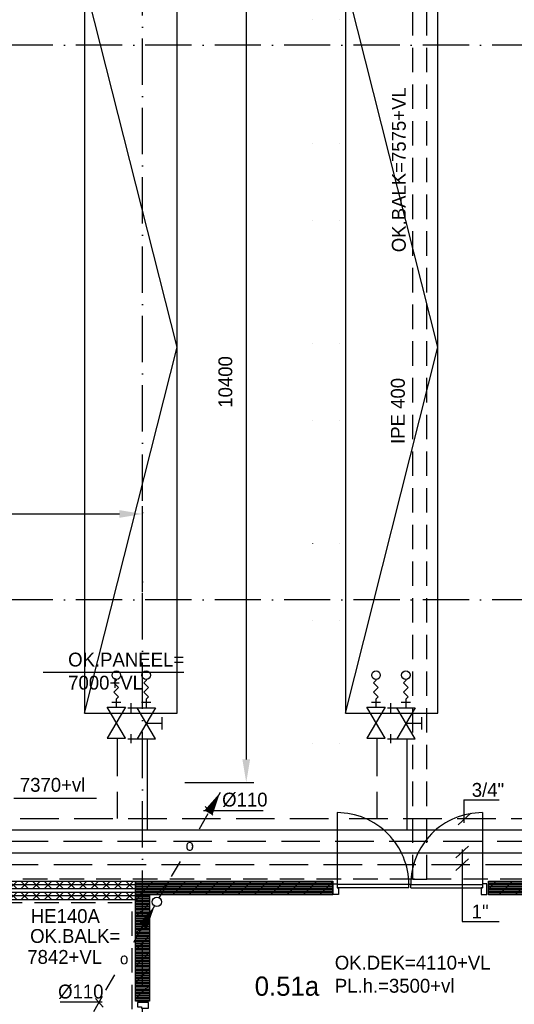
# Model space of a CAD drawing. Extents: x 25315 to 170951, y 867852 to 951952.
# Tile 41 of 119: x 66031 to 72448, y 932777 to 945559. Entities that reach past the tile are written whole.
import ezdxf
from ezdxf.enums import TextEntityAlignment as Align

# ---------------------------------------------------------------- set-up
doc = ezdxf.new("R2010")
doc.units = 0
doc.header["$LTSCALE"] = 100
for name, pattern in [('2322107', [2000, 1000, 1000]), ('2322108', [7, 5, -2]), ('CENTER4', [5, 3.125, -0.625, 0.625, -0.625]), ('DASHDOT', [9, 6, -1.5, 0, -1.5]), ('HIDDEN2', [4.7625, 3.175, -1.5875]), ('HIDDENINV', [3.75, 0, -1.25, 2.5])]:
    doc.linetypes.add(name, pattern=pattern)
doc.layers.get('0').update_dxf_attribs({"linetype": 'CONTINUOUS'})
doc.layers.get('DEFPOINTS').update_dxf_attribs({"linetype": 'CONTINUOUS'})
for name, color, linetype in [('AL$7----_STRAMIEN', 1, 'DASHDOT'), ('ALXA7---_KALKZVUIL', 1, 'CONTINUOUS'), ('BOUW', 8, 'CONTINUOUS'), ('WL5233--', 4, 'CONTINUOUS'), ('WL561---', 4, 'CONTINUOUS'), ('WL561---_AANVOER', 4, 'CONTINUOUS'), ('WL561---_RETOUR', 4, 'CONTINUOUS'), ('WL570---', 3, 'CONTINUOUS'), ('WL570---_HARTLIJN', 7, 'CONTINUOUS'), ('WL570---_RETOUR', 3, 'CONTINUOUS'), ('WM570---', 1, 'CONTINUOUS')]:
    doc.layers.add(name, color=color, linetype=linetype)
doc.styles.add('BURO-018', font='BUROFONT.shx', dxfattribs={"height": 180})
doc.styles.add('BURO-025', font='BUROFONT.shx', dxfattribs={"height": 250})
doc.dimstyles.new('CEES', dxfattribs={"dimscale": 100, "dimtxt": 3, "dimasz": 3, "dimexe": 1, "dimexo": 1, "dimgap": 1.5, "dimtad": 0, "dimdec": 0, "dimzin": 0, "dimtxsty": 'BURO-018', "dimcen": -3, "dimdle": 1.25, "dimclrd": 1, "dimclre": 1, "dimclrt": 1, "dimazin": 3, "dimtfac": 0.75, "dimtdec": 0, "dimtofl": 0, "dimtmove": 0, "dimatfit": 3, "dimtvp": 1.5, "dimtolj": 1, "dimtzin": 0})

# ---------------------------------------------------------------- blocks, each defined once
blk = doc.blocks.new('*U40')
at = {"layer": 'ALXA7---_KALKZVUIL', "color": 0}
for p, q in [((5054, 63030), (5154, 63130)), ((5154, 63030), (5054, 63130)), ((5205, 63030), (5305, 63130)), ((5305, 63030), (5205, 63130)), ((5357, 63030), (5457, 63130)), ((5457, 63030), (5357, 63130)), ((5508, 63030), (5608, 63130)), ((5608, 63030), (5508, 63130)), ((5659, 63030), (5759, 63130)), ((5759, 63030), (5659, 63130)), ((5810, 63030), (5910, 63130)), ((5910, 63030), (5810, 63130)), ((5962, 63030), (6062, 63130)), ((6062, 63030), (5962, 63130)), ((6113, 63030), (6213, 63130)), ((6213, 63030), (6113, 63130)), ((6264, 63030), (6364, 63130)), ((6364, 63030), (6264, 63130)), ((6415, 63030), (6515, 63130)), ((6515, 63030), (6415, 63130)), ((6566, 63030), (6666, 63130)), ((6666, 63030), (6566, 63130)), ((6718, 63030), (6818, 63130)), ((6818, 63030), (6718, 63130)), ((6869, 63030), (6969, 63130)), ((6969, 63030), (6869, 63130)), ((7020, 63030), (7120, 63130)), ((7120, 63030), (7020, 63130)), ((7171, 63030), (7271, 63130)), ((7271, 63030), (7171, 63130)), ((7322, 63030), (7422, 63130)), ((7422, 63030), (7322, 63130)), ((7474, 63030), (7574, 63130)), ((7574, 63030), (7474, 63130)), ((7625, 63030), (7725, 63130)), ((7725, 63030), (7625, 63130)), ((7776, 63030), (7876, 63130)), ((7876, 63030), (7776, 63130)), ((7927, 63030), (8027, 63130)), ((8027, 63030), (7927, 63130)), ((8078, 63030), (8178, 63130)), ((8178, 63030), (8078, 63130)), ((8230, 63030), (8330, 63130)), ((8330, 63030), (8230, 63130)), ((8381, 63030), (8481, 63130)), ((8481, 63030), (8381, 63130)), ((8532, 63030), (8632, 63130)), ((8632, 63030), (8532, 63130)), ((8683, 63030), (8783, 63130)), ((8783, 63030), (8683, 63130)), ((8834, 63030), (8934, 63130)), ((8934, 63030), (8834, 63130)), ((8986, 63030), (9086, 63130)), ((9086, 63030), (8986, 63130)), ((9137, 63030), (9237, 63130)), ((9237, 63030), (9137, 63130)), ((9288, 63030), (9388, 63130)), ((9388, 63030), (9288, 63130)), ((9439, 63030), (9539, 63130)), ((9539, 63030), (9439, 63130)), ((9590, 63030), (9690, 63130)), ((9690, 63030), (9590, 63130)), ((9742, 63030), (9842, 63130)), ((9842, 63030), (9742, 63130)), ((9893, 63030), (9993, 63130)), ((9993, 63030), (9893, 63130)), ((10044, 63030), (10144, 63130)), ((10144, 63030), (10044, 63130)), ((10195, 63030), (10295, 63130)), ((10295, 63030), (10195, 63130)), ((10347, 63030), (10447, 63130)), ((10447, 63030), (10347, 63130)), ((10498, 63030), (10598, 63130)), ((10598, 63030), (10498, 63130)), ((10649, 63030), (10749, 63130)), ((10749, 63030), (10649, 63130)), ((10800, 63030), (10900, 63130)), ((10900, 63030), (10800, 63130)), ((10951, 63030), (11051, 63130)), ((11051, 63030), (10951, 63130)), ((11103, 63030), (11203, 63130)), ((11203, 63030), (11103, 63130)), ((11254, 63030), (11354, 63130)), ((11354, 63030), (11254, 63130)), ((11405, 63030), (11505, 63130)), ((11505, 63030), (11405, 63130)), ((11556, 63030), (11656, 63130)), ((11656, 63030), (11556, 63130)), ((11707, 63030), (11807, 63130)), ((11807, 63030), (11707, 63130)), ((11859, 63030), (11959, 63130)), ((11959, 63030), (11859, 63130)), ((12010, 63030), (12110, 63130)), ((12110, 63030), (12010, 63130)), ((12161, 63030), (12261, 63130)), ((12261, 63030), (12161, 63130)), ((12312, 63030), (12412, 63130)), ((12412, 63030), (12312, 63130)), ((12463, 63030), (12563, 63130)), ((12563, 63030), (12463, 63130)), ((12615, 63030), (12715, 63130)), ((12715, 63030), (12615, 63130)), ((12766, 63030), (12866, 63130)), ((12866, 63030), (12766, 63130)), ((12917, 63030), (13017, 63130)), ((13017, 63030), (12917, 63130)), ((13068, 63030), (13168, 63130)), ((13168, 63030), (13068, 63130)), ((13219, 63030), (13319, 63130)), ((13319, 63030), (13219, 63130)), ((13371, 63030), (13471, 63130)), ((13471, 63030), (13371, 63130)), ((13522, 63030), (13622, 63130)), ((13622, 63030), (13522, 63130)), ((13673, 63030), (13773, 63130)), ((13773, 63030), (13673, 63130)), ((13824, 63030), (13924, 63130)), ((13924, 63030), (13824, 63130)), ((13976, 63030), (14076, 63130)), ((14076, 63030), (13976, 63130)), ((14127, 63030), (14227, 63130)), ((14227, 63030), (14127, 63130)), ((14278, 63030), (14378, 63130)), ((14378, 63030), (14278, 63130)), ((14429, 63030), (14529, 63130)), ((14529, 63030), (14429, 63130)), ((14580, 63030), (14680, 63130)), ((14680, 63030), (14580, 63130)), ((14732, 63030), (14832, 63130)), ((14832, 63030), (14732, 63130)), ((14883, 63030), (14983, 63130)), ((14983, 63030), (14883, 63130)), ((15034, 63030), (15134, 63130)), ((15134, 63030), (15034, 63130)), ((15185, 63030), (15285, 63130)), ((15285, 63030), (15185, 63130)), ((15336, 63030), (15436, 63130)), ((15436, 63030), (15336, 63130)), ((15488, 63030), (15588, 63130)), ((15588, 63030), (15488, 63130)), ((15639, 63030), (15739, 63130)), ((15739, 63030), (15639, 63130)), ((15790, 63030), (15890, 63130)), ((15890, 63030), (15790, 63130)), ((15941, 63030), (16041, 63130)), ((16041, 63030), (15941, 63130)), ((16092, 63030), (16192, 63130)), ((16192, 63030), (16092, 63130)), ((16244, 63030), (16344, 63130)), ((16344, 63030), (16244, 63130)), ((16395, 63030), (16495, 63130)), ((16495, 63030), (16395, 63130)), ((16546, 63030), (16646, 63130)), ((16646, 63030), (16546, 63130)), ((16697, 63030), (16797, 63130)), ((16797, 63030), (16697, 63130)), ((16848, 63030), (16948, 63130)), ((16948, 63030), (16848, 63130)), ((17000, 63030), (17100, 63130)), ((17100, 63030), (17000, 63130)), ((17151, 63030), (17251, 63130)), ((17251, 63030), (17151, 63130)), ((17302, 63030), (17402, 63130)), ((17402, 63030), (17302, 63130))]:
    blk.add_line(p, q, dxfattribs=at)
blk = doc.blocks.new('*U41')
at = {"layer": 'ALXA7---_KALKZVUIL', "color": 0}
for p, q in [((5054, 62887), (5154, 62987)), ((5154, 62887), (5054, 62987)), ((5205, 62887), (5305, 62987)), ((5305, 62887), (5205, 62987)), ((5357, 62887), (5457, 62987)), ((5457, 62887), (5357, 62987)), ((5508, 62887), (5608, 62987)), ((5608, 62887), (5508, 62987)), ((5659, 62887), (5759, 62987)), ((5759, 62887), (5659, 62987)), ((5810, 62887), (5910, 62987)), ((5910, 62887), (5810, 62987)), ((5962, 62887), (6062, 62987)), ((6062, 62887), (5962, 62987)), ((6113, 62887), (6213, 62987)), ((6213, 62887), (6113, 62987)), ((6264, 62887), (6364, 62987)), ((6364, 62887), (6264, 62987)), ((6415, 62887), (6515, 62987)), ((6515, 62887), (6415, 62987)), ((6566, 62887), (6666, 62987)), ((6666, 62887), (6566, 62987)), ((6718, 62887), (6818, 62987)), ((6818, 62887), (6718, 62987)), ((6869, 62887), (6969, 62987)), ((6969, 62887), (6869, 62987)), ((7020, 62887), (7120, 62987)), ((7120, 62887), (7020, 62987)), ((7171, 62887), (7271, 62987)), ((7271, 62887), (7171, 62987)), ((7322, 62887), (7422, 62987)), ((7422, 62887), (7322, 62987)), ((7474, 62887), (7574, 62987)), ((7574, 62887), (7474, 62987)), ((7625, 62887), (7725, 62987)), ((7725, 62887), (7625, 62987)), ((7776, 62887), (7876, 62987)), ((7876, 62887), (7776, 62987)), ((7927, 62887), (8027, 62987)), ((8027, 62887), (7927, 62987)), ((8078, 62887), (8178, 62987)), ((8178, 62887), (8078, 62987)), ((8230, 62887), (8330, 62987)), ((8330, 62887), (8230, 62987)), ((8381, 62887), (8481, 62987)), ((8481, 62887), (8381, 62987)), ((8532, 62887), (8632, 62987)), ((8632, 62887), (8532, 62987)), ((8683, 62887), (8783, 62987)), ((8783, 62887), (8683, 62987)), ((8834, 62887), (8934, 62987)), ((8934, 62887), (8834, 62987)), ((8986, 62887), (9086, 62987)), ((9086, 62887), (8986, 62987)), ((9137, 62887), (9237, 62987)), ((9237, 62887), (9137, 62987)), ((9288, 62887), (9388, 62987)), ((9388, 62887), (9288, 62987)), ((9439, 62887), (9539, 62987)), ((9539, 62887), (9439, 62987)), ((9590, 62887), (9690, 62987)), ((9690, 62887), (9590, 62987)), ((9742, 62887), (9842, 62987)), ((9842, 62887), (9742, 62987)), ((9893, 62887), (9993, 62987)), ((9993, 62887), (9893, 62987)), ((10044, 62887), (10144, 62987)), ((10144, 62887), (10044, 62987)), ((10195, 62887), (10295, 62987)), ((10295, 62887), (10195, 62987)), ((10347, 62887), (10447, 62987)), ((10447, 62887), (10347, 62987)), ((10498, 62887), (10598, 62987)), ((10598, 62887), (10498, 62987)), ((10649, 62887), (10749, 62987)), ((10749, 62887), (10649, 62987)), ((10800, 62887), (10900, 62987)), ((10900, 62887), (10800, 62987)), ((10951, 62887), (11051, 62987)), ((11051, 62887), (10951, 62987)), ((11103, 62887), (11203, 62987)), ((11203, 62887), (11103, 62987)), ((11254, 62887), (11354, 62987)), ((11354, 62887), (11254, 62987)), ((11405, 62887), (11505, 62987)), ((11505, 62887), (11405, 62987)), ((11556, 62887), (11656, 62987)), ((11656, 62887), (11556, 62987)), ((11707, 62887), (11807, 62987)), ((11807, 62887), (11707, 62987)), ((11859, 62887), (11959, 62987)), ((11959, 62887), (11859, 62987)), ((12010, 62887), (12110, 62987)), ((12110, 62887), (12010, 62987)), ((12161, 62887), (12261, 62987)), ((12261, 62887), (12161, 62987)), ((12312, 62887), (12412, 62987)), ((12412, 62887), (12312, 62987)), ((12463, 62887), (12563, 62987)), ((12563, 62887), (12463, 62987)), ((12615, 62887), (12715, 62987)), ((12715, 62887), (12615, 62987)), ((12766, 62887), (12866, 62987)), ((12866, 62887), (12766, 62987)), ((12917, 62887), (13017, 62987)), ((13017, 62887), (12917, 62987)), ((13068, 62887), (13168, 62987)), ((13168, 62887), (13068, 62987)), ((13219, 62887), (13319, 62987)), ((13319, 62887), (13219, 62987)), ((13371, 62887), (13471, 62987)), ((13471, 62887), (13371, 62987)), ((13522, 62887), (13622, 62987)), ((13622, 62887), (13522, 62987)), ((13673, 62887), (13773, 62987)), ((13773, 62887), (13673, 62987)), ((13824, 62887), (13924, 62987)), ((13924, 62887), (13824, 62987)), ((13976, 62887), (14076, 62987)), ((14076, 62887), (13976, 62987)), ((14127, 62887), (14227, 62987)), ((14227, 62887), (14127, 62987)), ((14278, 62887), (14378, 62987)), ((14378, 62887), (14278, 62987)), ((14429, 62887), (14529, 62987)), ((14529, 62887), (14429, 62987)), ((14580, 62887), (14680, 62987)), ((14680, 62887), (14580, 62987)), ((14732, 62887), (14832, 62987)), ((14832, 62887), (14732, 62987)), ((14883, 62887), (14983, 62987)), ((14983, 62887), (14883, 62987)), ((15034, 62887), (15134, 62987)), ((15134, 62887), (15034, 62987)), ((15185, 62887), (15285, 62987)), ((15285, 62887), (15185, 62987)), ((15336, 62887), (15436, 62987)), ((15436, 62887), (15336, 62987)), ((15488, 62887), (15588, 62987)), ((15588, 62887), (15488, 62987)), ((15639, 62887), (15739, 62987)), ((15739, 62887), (15639, 62987)), ((15790, 62887), (15890, 62987)), ((15890, 62887), (15790, 62987)), ((15941, 62887), (16041, 62987)), ((16041, 62887), (15941, 62987)), ((16092, 62887), (16192, 62987)), ((16192, 62887), (16092, 62987)), ((16244, 62887), (16344, 62987)), ((16344, 62887), (16244, 62987)), ((16395, 62887), (16495, 62987)), ((16495, 62887), (16395, 62987)), ((16546, 62887), (16646, 62987)), ((16646, 62887), (16546, 62987)), ((16697, 62887), (16797, 62987)), ((16797, 62887), (16697, 62987)), ((16848, 62887), (16948, 62987)), ((16948, 62887), (16848, 62987)), ((17000, 62887), (17100, 62987)), ((17100, 62887), (17000, 62987)), ((17151, 62887), (17251, 62987)), ((17251, 62887), (17151, 62987)), ((17302, 62887), (17402, 62987)), ((17402, 62887), (17302, 62987))]:
    blk.add_line(p, q, dxfattribs=at)
blk = doc.blocks.new('E001611600350$000')
at = {"color": 0, "linetype": 'HIDDENINV'}
for p, q in [((-8, -1.75), (-8, 1.75)), ((-8, 1.75), (8, 1.75)), ((8, 1.75), (8, -1.75)), ((8, -1.75), (-8, -1.75))]:
    blk.add_line(p, q, dxfattribs=at)
at = {"color": 0, "linetype": 'CONTINUOUS', "style": 'BURO-018'}
for tag, p in [('E_SGROEP', (4.5, 5)), ('E_SLET', (4.5, -3))]:
    blk.add_attdef(tag, text='', height=1.8, dxfattribs=at).set_placement(p, align=Align.MIDDLE)
blk = doc.blocks.new('LDV4123')
at = {"color": 0, "linetype": 'CONTINUOUS'}
for p, q in [((-0.25, -0.43), (-1.19, -2.06)), ((-1.56, -2.71), (-2.5, -4.33)), ((-5.44, -9.42), (-4.5, -7.79)), ((-6.75, -11.69), (-5.81, -10.07))]:
    blk.add_line(p, q, dxfattribs=at)
blk.add_lwpolyline([(-0.25, -0.43, 0, 1, 0), (-1.5, -2.6, 1, 1, 0)], format="xyseb", dxfattribs=at)
blk.add_circle((0, 0), 0.5, dxfattribs=at)
at = {"color": 0, "linetype": 'CONTINUOUS', "style": 'BURO-018'}
blk.add_attdef('LD_TEXT1', text='', height=1.8, dxfattribs=at).set_placement((-3.5, -6.06), align=Align.MIDDLE)
blk = doc.blocks.new('3048301')
at = {"color": 0, "linetype": 'CONTINUOUS'}
for p, q in [((-2.5, 1.5), (2.5, -1.5)), ((-2.5, -1.5), (-2.5, 1.5)), ((2.5, 1.5), (-2.5, -1.5)), ((2.5, -1.5), (2.5, 1.5))]:
    blk.add_line(p, q, dxfattribs=at)
at = {"color": 0, "linetype": 'CONTINUOUS', "style": 'BURO-018', "flags": 1}
blk.add_attdef('CV_MATCODE', (0, 0), '', height=1.8, dxfattribs=at)
blk = doc.blocks.new('3048301A')
at = {"color": 0, "linetype": 'CONTINUOUS'}
for p, q in [((-1, 2.5), (1, 2.5)), ((0, 0), (0, 2.5)), ((-2.5, 1.5), (2.5, -1.5)), ((-2.5, -3), (-2.5, 1.5)), ((2.5, 1.5), (-2.5, -1.5)), ((2.5, -3), (2.5, 1.5)), ((-3.25, -2.5), (-1.75, -2.5)), ((1.75, -2.5), (3.25, -2.5))]:
    blk.add_line(p, q, dxfattribs=at)
at = {"color": 0, "linetype": 'CONTINUOUS', "style": 'BURO-018', "flags": 1}
blk.add_attdef('CV_MATCODE', (0, 0), '', height=1.8, dxfattribs=at)
blk = doc.blocks.new('LDV1123')
at = {"color": 0, "linetype": 'CONTINUOUS'}
for p, q in [((6.75, 11.69), (5.81, 10.07)), ((5.44, 9.42), (4.5, 7.79)), ((1.56, 2.71), (2.5, 4.33)), ((0.25, 0.43), (1.19, 2.06))]:
    blk.add_line(p, q, dxfattribs=at)
blk.add_lwpolyline([(6.75, 11.69, 0, 1, 0), (5.5, 9.53, 1, 1, 0)], format="xyseb", dxfattribs=at)
blk.add_circle((0, 0), 0.5, dxfattribs=at)
at = {"color": 0, "linetype": 'CONTINUOUS', "style": 'BURO-018'}
blk.add_attdef('LD_TEXT1', text='', height=1.8, dxfattribs=at).set_placement((3.5, 6.06), align=Align.MIDDLE)
blk = doc.blocks.new('*D492')
at = {"color": 1, "linetype": 'BYBLOCK'}
for p, q in [((68173, 640183), (69070, 640183)), ((68970, 639883), (68970, 630083)), ((68173, 629783), (69070, 629783))]:
    blk.add_line(p, q, dxfattribs=at)
for points in [[(68920, 639883), (69020, 639883), (68970, 640183)], [(68920, 630083), (69020, 630083), (68970, 629783)]]:
    blk.add_solid(points, dxfattribs=at)
at = {"layer": 'DEFPOINTS', "color": 0, "linetype": 'BYBLOCK'}
for p in [(68073, 640183), (68073, 629783), (68970, 629783)]:
    blk.add_point(p, dxfattribs=at)
at = {"color": 1, "linetype": 'BYBLOCK', "insert": (68700, 634983), "char_height": 180, "attachment_point": 5, "rotation": 90, "style": 'BURO-018'}
blk.add_mtext('\\A1;10400', dxfattribs=at)
blk = doc.blocks.new('*D494')
at = {"color": 1, "linetype": 'BYBLOCK'}
for p, q in [((60839, 938128), (60839, 939242)), ((67624, 938128), (67624, 939242)), ((61139, 939142), (67324, 939142))]:
    blk.add_line(p, q, dxfattribs=at)
for points in [[(61139, 939192), (61139, 939092), (60839, 939142)], [(67324, 939192), (67324, 939092), (67624, 939142)]]:
    blk.add_solid(points, dxfattribs=at)
at = {"layer": 'DEFPOINTS', "color": 0, "linetype": 'BYBLOCK'}
for p in [(67624, 939142), (60839, 938028), (67624, 938028)]:
    blk.add_point(p, dxfattribs=at)
at = {"color": 1, "linetype": 'BYBLOCK', "insert": (63829, 939433), "char_height": 180, "attachment_point": 5, "style": 'BURO-018'}
blk.add_mtext('\\A1;6785', dxfattribs=at)

msp = doc.modelspace()

# ---------------------------------------------------------------- hatches: boundary and pattern name
at = {"layer": 'BOUW'}
h = msp.add_hatch(dxfattribs=at)
h.set_pattern_fill('PREFBET', color=256, style=0)
h.set_pattern_definition([(45, (50105.92, 871110.6), (-106.06602, 106.06602), [])])
h.paths.add_polyline_path([(67533.6, 934196.7), (67533.6, 934376.7), (70093.1, 934376.7), (70093.1, 934356.7), (70093.1, 934196.7), (67713.6, 934196.7)])
h = msp.add_hatch(dxfattribs=at)
h.set_pattern_fill('RASTER50', color=256, scale=100, style=0)
h.set_pattern_definition([(0, (50105.92, 871110.6), (0, 20), [])])
h.paths.add_polyline_path([(67533.6, 934196.7), (67533.6, 934376.7), (70093.1, 934376.7), (70093.1, 934356.7), (70093.1, 934196.7), (67713.6, 934196.7)])
h = msp.add_hatch(dxfattribs=at)
h.set_pattern_fill('PREFBET', color=256, style=0)
h.set_pattern_definition([(45, (48190.92, 871110.6), (-106.06602, 106.06602), [])])
h.paths.add_polyline_path([(72113.1, 934196.7), (72113.1, 934376.7), (74713.6, 934376.7), (74713.6, 934196.7)])
h = msp.add_hatch(dxfattribs=at)
h.set_pattern_fill('RASTER50', color=256, scale=100, style=0)
h.set_pattern_definition([(0, (48190.92, 871110.6), (0, 20), [])])
h.paths.add_polyline_path([(72113.1, 934196.7), (72113.1, 934376.7), (74713.6, 934376.7), (74713.6, 934196.7)])
h = msp.add_hatch(dxfattribs=at)
h.set_pattern_fill('PREFBET', color=256, style=0)
h.set_pattern_definition([(45, (52905.92, 923310.6), (-106.066, 106.066), [])])
h.paths.add_polyline_path([(67533.6, 934196.7), (67713.6, 934196.7), (67713.6, 932816.7), (67533.6, 932816.7), (67533.6, 932816.7)])
h = msp.add_hatch(dxfattribs=at)
h.set_pattern_fill('RASTER50', color=256, scale=100, style=0)
h.set_pattern_definition([(0, (52905.92, 923310.6), (0, 20), [])])
h.paths.add_polyline_path([(67533.6, 934196.7), (67713.6, 934196.7), (67713.6, 932816.7), (67533.6, 932816.7), (67533.6, 932816.7)])

# ---------------------------------------------------------------- linework, layer by layer
at = {"color": 3, "linetype": 'CONTINUOUS'}
for p, q in [((66872.9, 946056.5), (66872.9, 936556.5)), ((68072.9, 941306.5), (66872.9, 946056.5)), ((68072.9, 936556.5), (68072.9, 946056.5)), ((68072.9, 936556.5, 1200), (68072.9, 946056.5, 1200)), ((70256.9, 946056.5), (70256.9, 936556.5)), ((71456.9, 941306.5), (70256.9, 946056.5)), ((71456.9, 936556.5), (71456.9, 946056.5)), ((71456.9, 936556.5, 1200), (71456.9, 946056.5, 1200)), ((66872.9, 936556.5), (68072.9, 941306.5)), ((70256.9, 936556.5), (71456.9, 941306.5)), ((66872.9, 936556.5), (68072.9, 936556.5)), ((70256.9, 936556.5), (71456.9, 936556.5))]:
    msp.add_line(p, q, dxfattribs=at)
at = {"layer": 'AL$7----_STRAMIEN', "color": 1}
for p, q in [((67623.6, 877205.8), (67623.6, 949020.5)), ((135768.3, 945227.5), (54689.6, 945227.5)), ((135768.3, 945227.5), (54693, 945227.5)), ((135768.3, 938027.5), (54329.2, 938027.5))]:
    msp.add_line(p, q, dxfattribs=at)
at = {"layer": 'BOUW'}
for p, q in [((71079.1, 934290.8), (71079.1, 934330.8)), ((71104.1, 934330.8), (71079.1, 934330.8)), ((71104.1, 934290.8), (71104.1, 934330.8))]:
    msp.add_line(p, q, dxfattribs=at)
for points in [[(70149.1, 935264.8), (70149.1, 934330.8)], [(72034.1, 935264.8), (72034.1, 934330.8)], [(67533.6, 934326.7), (55134.6, 934326.7)], [(70093.1, 934341.8), (70149.1, 934341.8), (70149.1, 934290.8), (70166.1, 934290.8), (70166.1, 934202.8), (70093.1, 934202.8), (70093.1, 934279.6), (70093.1, 934279.6), (70093.1, 934341.8), (70149.1, 934341.8)], [(71079.1, 934330.8), (70149.1, 934330.8)], [(71079.1, 934290.8), (70149.1, 934290.8)], [(71104.1, 934330.8), (72034.1, 934330.8)], [(71104.1, 934290.8), (72034.1, 934290.8)], [(72090.1, 934341.8), (72034.1, 934341.8), (72034.1, 934290.8), (72017.1, 934290.8), (72017.1, 934202.8), (72090.1, 934202.8), (72090.1, 934279.6), (72090.1, 934279.6), (72090.1, 934341.8), (72034.1, 934341.8)], [(67533.6, 934183.7), (55134.6, 934183.7)], [(67561.4, 932800.7), (67561.4, 932744.7), (67612.4, 932744.7), (67612.4, 932727.7), (67700.4, 932727.7), (67700.4, 932800.7), (67623.6, 932800.7), (67623.6, 932800.7), (67561.4, 932800.7), (67561.4, 932744.7)]]:
    msp.add_lwpolyline(points, dxfattribs=at)
for points in [[(67533.6, 934276.7), (55134.6, 934276.7), (55134.6, 934376.7), (67533.6, 934376.7)], [(67533.6, 934196.7), (67533.6, 934196.7), (67533.6, 934376.7), (70093.1, 934376.7), (70093.1, 934356.7), (70093.1, 934196.7), (67713.6, 934196.7), (67713.6, 934196.7)], [(72113.1, 934196.7), (72113.1, 934376.7), (74713.6, 934376.7), (74713.6, 934196.7)], [(67533.6, 934133.7), (55134.6, 934133.7), (55134.6, 934233.7), (67533.6, 934233.7)], [(67533.6, 934196.7), (67533.6, 934196.7), (67713.6, 934196.7), (67713.6, 932816.7), (67533.6, 932816.7), (67533.6, 932816.7)]]:
    msp.add_lwpolyline(points, close=True, dxfattribs=at)
for centre, start, end in [((70148.5, 934334.2), 359.79023, 89.96387), ((72034.7, 934334.2), 90.03613, 180.20977)]:
    msp.add_arc(centre, 930.6, start, end, dxfattribs=at)
at = {"layer": 'WL561---'}
for p, q in [((67254.4, 936948.8), (67284.2, 936978.5)), ((67254.4, 936948.8), (67314, 936889.2)), ((67642.6, 936948.8), (67672.4, 936978.5)), ((67642.6, 936948.8), (67702.2, 936889.2)), ((70623.3, 936948.8), (70653.1, 936978.5)), ((70623.3, 936948.8), (70682.8, 936889.2)), ((71011.5, 936948.8), (71041.3, 936978.5)), ((71011.5, 936948.8), (71071.1, 936889.2)), ((67254.2, 936829.4), (67314, 936889.2)), ((67254.2, 936829.4), (67314, 936769.7)), ((67642.4, 936829.4), (67702.2, 936889.2)), ((67642.4, 936829.4), (67702.2, 936769.7)), ((70623.1, 936829.4), (70682.8, 936889.2)), ((70623.1, 936829.4), (70682.8, 936769.7)), ((71011.3, 936829.4), (71071.1, 936889.2)), ((71011.3, 936829.4), (71071.1, 936769.7)), ((67224.6, 936697.7), (67342.4, 936697.7)), ((67284.2, 936739.9), (67314, 936769.7)), ((67612.8, 936697.7), (67730.6, 936697.7)), ((67672.4, 936739.9), (67702.2, 936769.7)), ((70593.5, 936697.7), (70711.2, 936697.7)), ((70653.1, 936739.9), (70682.8, 936769.7)), ((70981.7, 936697.7), (71099.5, 936697.7)), ((71041.3, 936739.9), (71071.1, 936769.7))]:
    msp.add_line(p, q, dxfattribs=at)
at = {"layer": 'WL561---', "color": 1}
for p, q in [((65956.3, 935454.9), (67026.6, 935454.9)), ((71793.7, 935430), (72252.8, 935430)), ((71793.7, 935430), (71793.7, 935132.5)), ((71717.8, 935105.9), (71883.4, 935257.6)), ((71690.2, 934678.5), (71855.8, 934830.2)), ((71770, 934787.8), (71770, 933851.2)), ((71690.2, 934513.1), (71855.8, 934664.7)), ((71770, 933851.2), (72252.8, 933851.2))]:
    msp.add_line(p, q, dxfattribs=at)
for centre in [(67284.9, 937048), (67673.2, 937048), (70653.8, 937048), (71042, 937048)]:
    msp.add_circle(centre, 55.7, dxfattribs=at)
at = {"layer": 'WL561---_AANVOER', "linetype": '2322107'}
for p, q in [((67686.7, 936227.2), (67686.7, 935042.5)), ((71055.6, 936227.2), (71055.6, 935042.5)), ((64495.3, 935042.5), (76759.6, 935042.5)), ((64525, 934742.5), (76759.6, 934742.5))]:
    msp.add_line(p, q, dxfattribs=at)
at = {"layer": 'WL561---_AANVOER', "color": 2, "linetype": 'HIDDEN2'}
msp.add_line((71313.6, 934398.5), (71133.6, 934398.5), dxfattribs=at)
at = {"layer": 'WL561---_RETOUR', "linetype": '2322108'}
for p, q in [((67284.2, 936991.6), (67284.2, 936978.5)), ((67672.4, 936991.6), (67672.4, 936978.5)), ((70653.1, 936991.6), (70653.1, 936978.5)), ((71041.3, 936991.6), (71041.3, 936978.5)), ((67284.2, 936739.9), (67284.2, 936632.7)), ((67672.4, 936739.9), (67672.4, 936632.7)), ((70653.1, 936739.9), (70653.1, 936632.7)), ((71041.3, 936739.9), (71041.3, 936632.7)), ((67297.3, 936236.3), (67297.3, 935188.3)), ((70666.2, 936236.3), (70666.2, 935188.3)), ((66037.8, 935188.3), (70135.4, 935188.3)), ((70306.4, 935188.3), (74051.6, 935188.3)), ((64499.5, 934892.5), (67875.7, 934892.5)), ((68025.7, 934892.5), (76759.6, 934892.5)), ((64372.2, 934592.5), (76759.6, 934592.5))]:
    msp.add_line(p, q, dxfattribs=at)
at = {"layer": 'WL570---', "color": 1}
msp.add_line((66334.7, 937087.7), (68159, 937087.7), dxfattribs=at)
at = {"layer": 'WL570---_HARTLIJN', "color": 1, "linetype": 'CONTINUOUS'}
for p, q in [((68415.3, 935294.7), (69189.3, 935294.7)), ((68438.9, 935344.2), (68538.1, 935232.7)), ((67012.6, 932852.5), (67111.8, 932741)), ((67099.4, 932802.9), (66553.8, 932802.9))]:
    msp.add_line(p, q, dxfattribs=at)
at = {"layer": 'WL570---_RETOUR', "color": 2, "linetype": 'HIDDEN2'}
for p, q in [((71133.6, 934398.5), (71133.6, 946602.4)), ((71313.6, 934398.5), (71313.6, 946602.4)), ((76390.9, 934402), (55127.3, 934402)), ((67491.2, 934092.4), (55127.3, 934092.4)), ((67492, 913186.8), (67492, 934082.7))]:
    msp.add_line(p, q, dxfattribs=at)

# ---------------------------------------------------------------- block references
at = {"layer": 'BOUW'}
for name in ['*U40', '*U41']:
    msp.add_blockref(name, (50105.9, 871247.1), dxfattribs=at)
at = {"layer": 'WL5233--', "color": 2}
ref = msp.add_blockref('LDV1123', (67811.4, 934105.4), dxfattribs=dict(at, xscale=121.5, yscale=121.5, zscale=121.5))
ref.add_attrib('LD_TEXT1', 'o', dxfattribs={"layer": '0', "color": 1, "linetype": 'CONTINUOUS', "height": 145.8, "style": 'BURO-018'}).set_placement((68236.7, 934842), align=Align.MIDDLE)
ref = msp.add_blockref('LDV4123', (67811.4, 934105.4), dxfattribs=dict(at, xscale=121.5, yscale=121.5, zscale=121.5))
ref.add_attrib('LD_TEXT1', 'o', dxfattribs={"layer": '0', "color": 1, "linetype": 'CONTINUOUS', "height": 145.8, "style": 'BURO-018'}).set_placement((67386.2, 933368.9), align=Align.MIDDLE)
at = {"layer": 'WL561---', "color": 8, "xscale": 100, "yscale": 100, "zscale": 100, "rotation": 90}
for p in [(70010.9, 944756.5), (70010.9, 942156.5), (70010.9, 939556.5), (70010.9, 936956.5)]:
    msp.add_blockref('E001611600350$000', p, dxfattribs=at)
at = {"layer": 'WL561---_AANVOER', "color": 2, "xscale": 80, "yscale": 80, "zscale": 80, "rotation": 270.0000000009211}
for p in [(67673.1, 936424.8), (71042, 936424.8)]:
    msp.add_blockref('3048301A', p, dxfattribs=at)
at = {"layer": 'WL561---_RETOUR', "color": 2, "xscale": 80, "yscale": 80, "zscale": 80, "rotation": 270.0000000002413}
for p in [(67284.8, 936432.1), (70653.7, 936432.1)]:
    msp.add_blockref('3048301', p, dxfattribs=at)

# ---------------------------------------------------------------- texts
at = {"layer": 'BOUW', "color": 1, "style": 'BURO-018'}
for s, p in [('OK.BALK=7575+VL', (71039.5, 942540.2)), ('IPE 400', (71027.1, 940051.4))]:
    msp.add_text(s, height=180, rotation=90, dxfattribs=at).set_placement(p)
for s, p in [('OK.BALK=', (66166.5, 933573.9)), ('7842+VL', (66129.4, 933301.8)), ('OK.DEK=4110+VL', (70119.3, 933227.5)), ('PL.h.=3500+vl', (70119.3, 932927.5))]:
    msp.add_text(s, height=180, dxfattribs=at).set_placement(p)
at = {"layer": 'BOUW', "style": 'BURO-025'}
msp.add_text('0.51a', height=250, dxfattribs=at).set_placement((69079.8, 932887.5))
at = {"layer": 'WL561---', "color": 1, "style": 'BURO-018'}
for s, p in [('3/4"', (71895.9, 935470.4)), ('HE140A', (66175, 933832.3)), ('1"', (71895.9, 933891.7))]:
    msp.add_text(s, height=180, dxfattribs=at).set_placement(p)
at = {"layer": 'WL570---', "color": 1, "style": 'BURO-018'}
for s, p in [('OK.PANEEL=', (66659.6, 937161.8)), ('7000+VL', (66659.6, 936861.8)), ('7370+vl', (66032.6, 935535.6))]:
    msp.add_text(s, height=180, dxfattribs=at).set_placement(p)
at = {"layer": 'WL570---_HARTLIJN', "color": 1, "linetype": 'CENTER4', "style": 'BURO-018'}
for p in [(68657.7, 935344.2), (66529, 932852.5)]:
    msp.add_text('%%c110', height=180, dxfattribs=at).set_placement(p)

# ---------------------------------------------------------------- dimensions: what is measured, and where the dimension line sits
at = {"layer": 'WL570---', "color": 4}
dim = msp.add_linear_dim(base=(68970.1, 935656.5), p1=(68072.9, 946056.5), p2=(68072.9, 935656.5), angle=90, dimstyle='CEES', dxfattribs=at)
dim.commit()
dim.dimension.update_dxf_attribs({"geometry": '*D492', "text_midpoint": (68700, 940856.5), "insert": (0, 305873.1)})
at = {"layer": 'WM570---', "color": 1}
dim = msp.add_linear_dim(base=(67623.6, 939141.7), p1=(60838.6, 938027.5), p2=(67623.6, 938027.5), dimstyle='CEES', dxfattribs=at)
dim.commit()
dim.dimension.update_dxf_attribs({"geometry": '*D494', "text_midpoint": (63828.8, 939141.7), "dimtype": 160})

doc.saveas('drawing.dxf')
